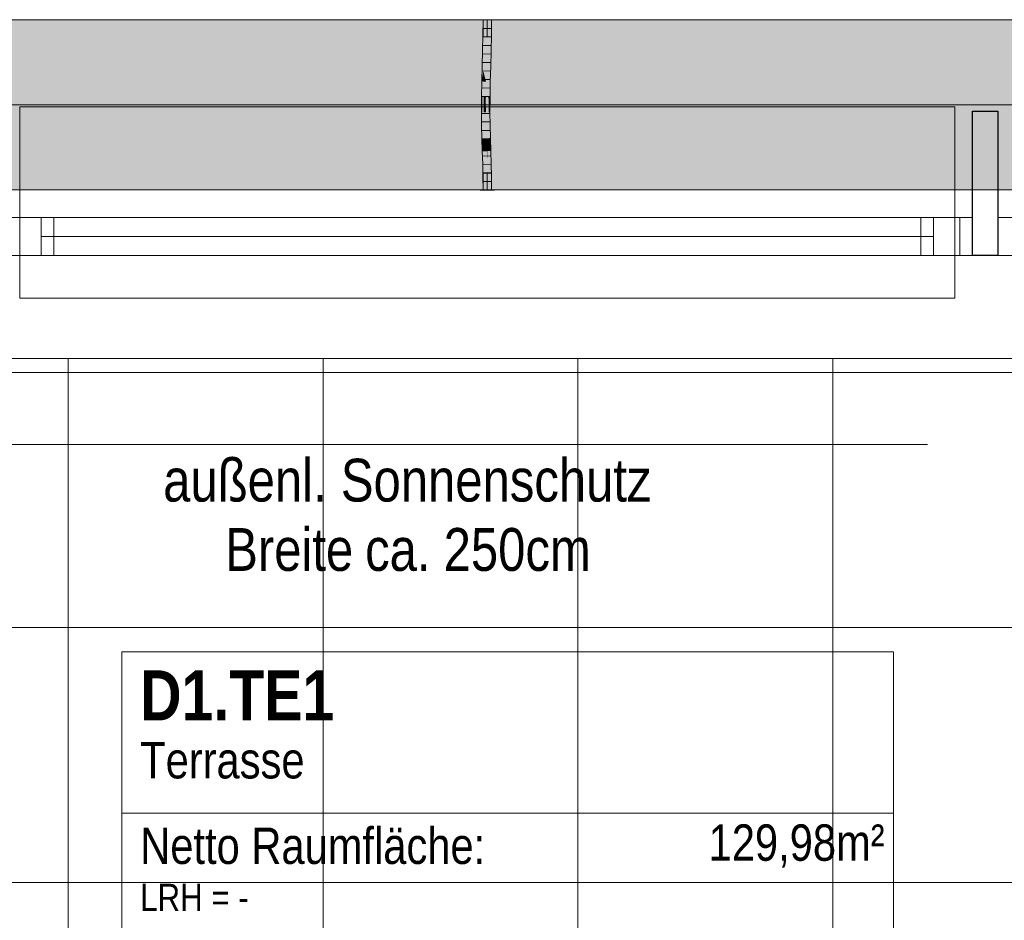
# Model space of a CAD drawing. Extents: x -1920 to 300, y 62 to 656.
# Tile 11 of 60: x -1812 to -1789, y 221 to 243. Entities that reach past the tile are written whole.
import ezdxf
from ezdxf.lldxf.tags import DXFTag

# ---------------------------------------------------------------- set-up
doc = ezdxf.new("R2010")
doc.units = 0
doc.layers.get('0').update_dxf_attribs({"lineweight": 35})
for name, color, linetype, lineweight, true_color in [('30 -33 Aussenwände- 7 Fassade_ Elemente', 7, 'Continuous', 9, 0x00aacc), ('30 -35 Decken- 1 Konstruktion-Träger- Stahlbeton', 7, 'grob-A06G9HJG8I', 13, 0x33aa00), ('70 -72 Beschriftung- 1 Beschriftung allgemein', 7, 'Continuous', 9, 0xff6633), ('70 -75 Raumstempel- 1 Raumstempel', 1, 'Continuous', 50, 0xff0000), ('E_Leerrohr 20', 7, 'Continuous', 13, 0xcc0099), ('E_Leerrohr 20-Shading', 7, 'Continuous', 13, 0xcc0099)]:
    doc.layers.add(name, color=color, linetype=linetype, lineweight=lineweight, true_color=true_color)
doc.layers.add('60- 61 allgemeine Ausstattung- 4 Terrassen', color=7, linetype='Continuous', lineweight=9)
doc.layers.add('70 -71 Achsen- 1 Gebäudeachsen', color=7, linetype='STRICHPUNKT2-A06G9HJF8I', lineweight=18)
doc.layers.add('iwb_Schraffur_Unterzug', color=7, linetype='Continuous', lineweight=5, true_color=0xffffcc, plot=False)
doc.styles.get("Standard").update_dxf_attribs({"font": 'ARIALN.TTF'})
tags = doc.linetypes.add('grob-A06G9HJG8I', pattern=[14, 3, -8, 3]).pattern_tags.tags
tags[8:9] = [DXFTag(74, 4), DXFTag(75, 0), DXFTag(340, '0'), DXFTag(46, 0.0), DXFTag(50, 0.0), DXFTag(44, 0.0), DXFTag(45, 0.0)]
tags[6:7] = [DXFTag(74, 4), DXFTag(75, 0), DXFTag(340, '0'), DXFTag(46, 0.0), DXFTag(50, 0.0), DXFTag(44, 0.0), DXFTag(45, 0.0)]
tags[4:5] = [DXFTag(74, 4), DXFTag(75, 0), DXFTag(340, '0'), DXFTag(46, 0.0), DXFTag(50, 0.0), DXFTag(44, 0.0), DXFTag(45, 0.0)]
tags = doc.linetypes.add('STRICHPUNKT2', pattern=[12.7, 6.35, -3.175, 0, -3.175]).pattern_tags.tags
tags[10:11] = [DXFTag(74, 4), DXFTag(75, 0), DXFTag(340, '0'), DXFTag(46, 0.0), DXFTag(50, 0.0), DXFTag(44, 0.0), DXFTag(45, 0.0)]
tags[8:9] = [DXFTag(74, 4), DXFTag(75, 0), DXFTag(340, '0'), DXFTag(46, 0.0), DXFTag(50, 0.0), DXFTag(44, 0.0), DXFTag(45, 0.0)]
tags[6:7] = [DXFTag(74, 4), DXFTag(75, 0), DXFTag(340, '0'), DXFTag(46, 0.0), DXFTag(50, 0.0), DXFTag(44, 0.0), DXFTag(45, 0.0)]
tags[4:5] = [DXFTag(74, 4), DXFTag(75, 0), DXFTag(340, '0'), DXFTag(46, 0.0), DXFTag(50, 0.0), DXFTag(44, 0.0), DXFTag(45, 0.0)]
tags = doc.linetypes.add('STRICHPUNKT2-A06G9HJF8I', pattern=[12.7, 6.35, -3.175, 0, -3.175]).pattern_tags.tags
tags[10:11] = [DXFTag(74, 4), DXFTag(75, 0), DXFTag(340, '0'), DXFTag(46, 0.0), DXFTag(50, 0.0), DXFTag(44, 0.0), DXFTag(45, 0.0)]
tags[8:9] = [DXFTag(74, 4), DXFTag(75, 0), DXFTag(340, '0'), DXFTag(46, 0.0), DXFTag(50, 0.0), DXFTag(44, 0.0), DXFTag(45, 0.0)]
tags[6:7] = [DXFTag(74, 4), DXFTag(75, 0), DXFTag(340, '0'), DXFTag(46, 0.0), DXFTag(50, 0.0), DXFTag(44, 0.0), DXFTag(45, 0.0)]
tags[4:5] = [DXFTag(74, 4), DXFTag(75, 0), DXFTag(340, '0'), DXFTag(46, 0.0), DXFTag(50, 0.0), DXFTag(44, 0.0), DXFTag(45, 0.0)]

# ---------------------------------------------------------------- blocks, each defined once
blk = doc.blocks.new('Shading-A06G9H438I', base_point=(-1801.194, 241.185))
at = {"layer": 'E_Leerrohr 20-Shading', "color": 223, "true_color": 0xc67fb4}
for points in [[(-1801.335, 242.636), (-1801.364, 242.636), (-1801.338, 242.275), (-1801.367, 242.276)], [(-1801.164, 242.636), (-1801.193, 242.636), (-1801.167, 242.273), (-1801.196, 242.273)], [(-1801.338, 242.275), (-1801.367, 242.276), (-1801.346, 241.913), (-1801.375, 241.914)], [(-1801.345, 241.913), (-1801.338, 242.275), (-1801.346, 241.913)], [(-1801.169, 242.273), (-1801.196, 242.273), (-1801.182, 241.909), (-1801.204, 241.91)], [(-1801.175, 241.909), (-1801.167, 242.273), (-1801.182, 241.909), (-1801.169, 242.273)], [(-1801.346, 241.913), (-1801.375, 241.914), (-1801.358, 241.551), (-1801.385, 241.552)], [(-1801.355, 241.551), (-1801.345, 241.913), (-1801.358, 241.551), (-1801.346, 241.913)], [(-1801.2, 241.91), (-1801.204, 241.91), (-1801.211, 241.547), (-1801.214, 241.547)], [(-1801.199, 241.547), (-1801.182, 241.909), (-1801.211, 241.547), (-1801.2, 241.91)], [(-1801.185, 241.547), (-1801.175, 241.909), (-1801.199, 241.547), (-1801.182, 241.909)], [(-1801.394, 241.189), (-1801.362, 241.414), (-1801.385, 241.552), (-1801.358, 241.551)], [(-1801.358, 241.551), (-1801.362, 241.414), (-1801.356, 241.551), (-1801.359, 241.433)], [(-1801.359, 241.433), (-1801.358, 241.438), (-1801.356, 241.551), (-1801.355, 241.551)], [(-1801.211, 241.547), (-1801.214, 241.547), (-1801.222, 241.185), (-1801.223, 241.185)], [(-1801.215, 241.185), (-1801.199, 241.547), (-1801.222, 241.185), (-1801.211, 241.547)], [(-1801.194, 241.185), (-1801.185, 241.547), (-1801.215, 241.185), (-1801.199, 241.547)], [(-1801.37, 241.189), (-1801.367, 241.254), (-1801.394, 241.189), (-1801.362, 241.414)], [(-1801.365, 241.188), (-1801.358, 241.438), (-1801.37, 241.189)], [(-1801.362, 241.414), (-1801.367, 241.254), (-1801.359, 241.433), (-1801.36, 241.406)], [(-1801.36, 241.406), (-1801.358, 241.438), (-1801.359, 241.433)], [(-1801.37, 241.189), (-1801.394, 241.189), (-1801.381, 240.825), (-1801.401, 240.826)], [(-1801.372, 240.825), (-1801.365, 241.188), (-1801.381, 240.825), (-1801.37, 241.189)], [(-1801.227, 240.824), (-1801.215, 241.185), (-1801.23, 240.824), (-1801.222, 241.185)], [(-1801.222, 241.185), (-1801.223, 241.185), (-1801.23, 240.824)], [(-1801.226, 240.824), (-1801.215, 241.185), (-1801.222, 240.988)], [(-1801.226, 240.824), (-1801.201, 240.823), (-1801.215, 241.185), (-1801.194, 241.185)], [(-1801.382, 240.645), (-1801.381, 240.825), (-1801.402, 240.645), (-1801.401, 240.826)], [(-1801.373, 240.462), (-1801.372, 240.825), (-1801.384, 240.462), (-1801.381, 240.825)], [(-1801.228, 240.642), (-1801.227, 240.824), (-1801.231, 240.642), (-1801.23, 240.824)], [(-1801.228, 240.642), (-1801.202, 240.642), (-1801.226, 240.824), (-1801.201, 240.823)], [(-1801.228, 240.642), (-1801.226, 240.824), (-1801.228, 240.679)], [(-1801.226, 240.824), (-1801.227, 240.824), (-1801.228, 240.679)], [(-1801.227, 240.824), (-1801.226, 240.824), (-1801.222, 240.988)], [(-1801.384, 240.462), (-1801.382, 240.645), (-1801.402, 240.462), (-1801.402, 240.645)], [(-1801.23, 240.462), (-1801.228, 240.642), (-1801.232, 240.462), (-1801.231, 240.642)], [(-1801.23, 240.462), (-1801.203, 240.462), (-1801.228, 240.642), (-1801.202, 240.642)], [(-1801.384, 240.462), (-1801.402, 240.462), (-1801.377, 240.156), (-1801.399, 240.156)], [(-1801.369, 240.157), (-1801.373, 240.462), (-1801.377, 240.156), (-1801.384, 240.462)], [(-1801.23, 240.462), (-1801.232, 240.462), (-1801.223, 240.159), (-1801.228, 240.159)], [(-1801.199, 240.16), (-1801.203, 240.462), (-1801.223, 240.159), (-1801.23, 240.462)], [(-1801.377, 240.156), (-1801.399, 240.156), (-1801.364, 239.852), (-1801.391, 239.851)], [(-1801.362, 239.852), (-1801.369, 240.157), (-1801.364, 239.852), (-1801.377, 240.156)], [(-1801.223, 240.159), (-1801.228, 240.159), (-1801.21, 239.856), (-1801.22, 239.856)], [(-1801.191, 239.856), (-1801.199, 240.16), (-1801.21, 239.856), (-1801.223, 240.159)], [(-1801.391, 239.851), (-1801.38, 239.767), (-1801.364, 239.852), (-1801.36, 239.767)], [(-1801.38, 239.767), (-1801.391, 239.851), (-1801.389, 239.767)], [(-1801.358, 239.732), (-1801.362, 239.852), (-1801.364, 239.852)], [(-1801.218, 239.768), (-1801.206, 239.768), (-1801.22, 239.856), (-1801.21, 239.856)], [(-1801.206, 239.768), (-1801.189, 239.769), (-1801.21, 239.856), (-1801.191, 239.856)], [(-1801.382, 239.546), (-1801.353, 239.547), (-1801.389, 239.767), (-1801.38, 239.767)], [(-1801.38, 239.767), (-1801.353, 239.547), (-1801.36, 239.767), (-1801.358, 239.732)], [(-1801.211, 239.551), (-1801.195, 239.552), (-1801.218, 239.768), (-1801.206, 239.768)], [(-1801.195, 239.552), (-1801.182, 239.552), (-1801.206, 239.768), (-1801.189, 239.769)], [(-1801.353, 239.547), (-1801.382, 239.546), (-1801.344, 239.243), (-1801.373, 239.243)], [(-1801.195, 239.552), (-1801.211, 239.551), (-1801.18, 239.247), (-1801.203, 239.247)], [(-1801.173, 239.248), (-1801.182, 239.552), (-1801.18, 239.247), (-1801.195, 239.552)], [(-1801.344, 239.243), (-1801.373, 239.243), (-1801.338, 238.94), (-1801.367, 238.939)], [(-1801.337, 238.94), (-1801.344, 239.243), (-1801.338, 238.94), (-1801.344, 239.243)], [(-1801.18, 239.247), (-1801.203, 239.247), (-1801.168, 238.942), (-1801.196, 238.942)], [(-1801.167, 238.942), (-1801.173, 239.248), (-1801.168, 238.942), (-1801.18, 239.247)], [(-1801.338, 238.94), (-1801.367, 238.939), (-1801.337, 238.636), (-1801.364, 238.636)], [(-1801.337, 238.636), (-1801.335, 238.636), (-1801.338, 238.94), (-1801.337, 238.94)], [(-1801.335, 238.636), (-1801.335, 238.636), (-1801.337, 238.94)], [(-1801.164, 238.636), (-1801.168, 238.942), (-1801.193, 238.636), (-1801.196, 238.942)], [(-1801.164, 238.636), (-1801.167, 238.942), (-1801.168, 238.942)]]:
    blk.add_solid(points, dxfattribs=at)
at = {"layer": 'E_Leerrohr 20-Shading', "color": 231, "true_color": 0xe17fc9}
for points in [[(-1801.264, 242.636), (-1801.335, 242.636), (-1801.267, 242.274), (-1801.338, 242.275)], [(-1801.264, 242.636), (-1801.267, 242.274), (-1801.265, 242.274)], [(-1801.265, 242.274), (-1801.262, 242.274), (-1801.264, 242.636)], [(-1801.262, 242.274), (-1801.196, 242.273), (-1801.264, 242.636), (-1801.193, 242.636)], [(-1801.315, 242.275), (-1801.338, 242.275), (-1801.314, 241.913), (-1801.345, 241.913)], [(-1801.275, 241.912), (-1801.267, 242.274), (-1801.314, 241.913), (-1801.315, 242.275)], [(-1801.267, 242.274), (-1801.275, 241.912), (-1801.272, 241.912)], [(-1801.272, 241.912), (-1801.267, 241.911), (-1801.267, 242.274), (-1801.265, 242.274)], [(-1801.265, 242.274), (-1801.267, 241.911), (-1801.262, 242.274), (-1801.256, 241.911)], [(-1801.256, 241.911), (-1801.204, 241.91), (-1801.262, 242.274), (-1801.196, 242.273)], [(-1801.314, 241.913), (-1801.345, 241.913), (-1801.313, 241.55), (-1801.355, 241.551)], [(-1801.285, 241.549), (-1801.275, 241.912), (-1801.313, 241.55), (-1801.314, 241.913)], [(-1801.272, 241.912), (-1801.275, 241.912), (-1801.279, 241.549), (-1801.285, 241.549)], [(-1801.279, 241.549), (-1801.27, 241.549), (-1801.272, 241.912), (-1801.267, 241.911)], [(-1801.267, 241.911), (-1801.27, 241.549), (-1801.256, 241.911), (-1801.249, 241.548)], [(-1801.249, 241.548), (-1801.214, 241.547), (-1801.256, 241.911), (-1801.204, 241.91)], [(-1801.358, 241.438), (-1801.313, 241.259), (-1801.355, 241.551), (-1801.313, 241.55)], [(-1801.313, 241.55), (-1801.313, 241.259), (-1801.291, 241.549), (-1801.297, 241.196)], [(-1801.297, 241.196), (-1801.294, 241.187), (-1801.291, 241.549), (-1801.285, 241.549)], [(-1801.284, 241.549), (-1801.285, 241.549), (-1801.292, 241.187), (-1801.294, 241.187)], [(-1801.285, 241.187), (-1801.279, 241.549), (-1801.292, 241.187), (-1801.284, 241.549)], [(-1801.285, 241.187), (-1801.273, 241.186), (-1801.279, 241.549), (-1801.27, 241.549)], [(-1801.27, 241.549), (-1801.273, 241.186), (-1801.249, 241.548), (-1801.243, 241.186)], [(-1801.243, 241.186), (-1801.223, 241.185), (-1801.249, 241.548), (-1801.214, 241.547)], [(-1801.358, 241.438), (-1801.365, 241.188), (-1801.354, 241.188)], [(-1801.354, 241.188), (-1801.312, 241.187), (-1801.358, 241.438), (-1801.313, 241.259)], [(-1801.313, 241.259), (-1801.312, 241.187), (-1801.297, 241.196), (-1801.297, 241.187)], [(-1801.354, 241.188), (-1801.365, 241.188), (-1801.349, 240.825), (-1801.372, 240.825)], [(-1801.349, 240.825), (-1801.31, 240.825), (-1801.354, 241.188), (-1801.312, 241.187)], [(-1801.312, 241.187), (-1801.31, 240.825), (-1801.297, 241.187), (-1801.301, 240.824)], [(-1801.301, 240.824), (-1801.294, 241.187), (-1801.297, 241.187)], [(-1801.292, 241.187), (-1801.294, 241.187), (-1801.299, 240.824), (-1801.301, 240.824)], [(-1801.29, 240.824), (-1801.285, 241.187), (-1801.299, 240.824), (-1801.292, 241.187)], [(-1801.297, 241.187), (-1801.294, 241.187), (-1801.297, 241.196)], [(-1801.29, 240.824), (-1801.275, 240.824), (-1801.285, 241.187), (-1801.273, 241.186)], [(-1801.273, 241.186), (-1801.275, 240.824), (-1801.243, 241.186), (-1801.238, 240.824)], [(-1801.243, 241.186), (-1801.238, 240.824), (-1801.224, 241.185), (-1801.234, 240.824)], [(-1801.234, 240.824), (-1801.23, 240.824), (-1801.224, 241.185), (-1801.223, 241.185)], [(-1801.349, 240.825), (-1801.372, 240.825), (-1801.348, 240.462), (-1801.373, 240.462)], [(-1801.349, 240.825), (-1801.348, 240.644), (-1801.31, 240.825), (-1801.308, 240.644)], [(-1801.31, 240.825), (-1801.308, 240.644), (-1801.301, 240.824), (-1801.302, 240.644)], [(-1801.293, 240.462), (-1801.29, 240.824), (-1801.302, 240.644), (-1801.299, 240.824)], [(-1801.299, 240.824), (-1801.301, 240.824), (-1801.302, 240.644)], [(-1801.293, 240.462), (-1801.275, 240.462), (-1801.29, 240.824), (-1801.275, 240.824)], [(-1801.275, 240.824), (-1801.275, 240.462), (-1801.238, 240.824), (-1801.237, 240.462)], [(-1801.238, 240.824), (-1801.231, 240.642), (-1801.23, 240.824)], [(-1801.238, 240.824), (-1801.237, 240.462), (-1801.231, 240.642), (-1801.235, 240.462)], [(-1801.348, 240.644), (-1801.348, 240.462), (-1801.308, 240.644), (-1801.306, 240.462)], [(-1801.303, 240.644), (-1801.308, 240.644), (-1801.302, 240.462), (-1801.306, 240.462)], [(-1801.302, 240.644), (-1801.303, 240.644), (-1801.302, 240.462)], [(-1801.293, 240.462), (-1801.302, 240.644), (-1801.302, 240.462)], [(-1801.235, 240.462), (-1801.232, 240.462), (-1801.231, 240.642)], [(-1801.348, 240.462), (-1801.373, 240.462), (-1801.35, 240.157), (-1801.369, 240.157)], [(-1801.35, 240.157), (-1801.299, 240.158), (-1801.348, 240.462), (-1801.306, 240.462)], [(-1801.299, 240.158), (-1801.299, 240.158), (-1801.306, 240.462), (-1801.302, 240.462)], [(-1801.293, 240.462), (-1801.302, 240.462), (-1801.292, 240.158), (-1801.299, 240.158)], [(-1801.292, 240.158), (-1801.274, 240.158), (-1801.293, 240.462), (-1801.275, 240.462)], [(-1801.238, 240.462), (-1801.275, 240.462), (-1801.246, 240.159), (-1801.274, 240.158)], [(-1801.244, 240.159), (-1801.237, 240.462), (-1801.246, 240.159), (-1801.238, 240.462)], [(-1801.237, 240.462), (-1801.244, 240.159), (-1801.237, 240.394)], [(-1801.244, 240.159), (-1801.24, 240.159), (-1801.237, 240.394)], [(-1801.237, 240.462), (-1801.24, 240.159), (-1801.232, 240.462), (-1801.234, 240.159)], [(-1801.234, 240.159), (-1801.228, 240.159), (-1801.232, 240.462)], [(-1801.35, 240.157), (-1801.369, 240.157), (-1801.356, 239.852), (-1801.362, 239.852)], [(-1801.291, 239.854), (-1801.299, 240.158), (-1801.356, 239.852), (-1801.35, 240.157)], [(-1801.292, 240.158), (-1801.299, 240.158), (-1801.289, 239.854), (-1801.291, 239.854)], [(-1801.289, 239.854), (-1801.272, 239.854), (-1801.292, 240.158), (-1801.274, 240.158)], [(-1801.244, 240.159), (-1801.274, 240.158), (-1801.253, 239.855), (-1801.272, 239.854)], [(-1801.24, 240.159), (-1801.244, 240.159), (-1801.245, 239.855), (-1801.253, 239.855)], [(-1801.24, 240.159), (-1801.245, 239.855), (-1801.234, 240.159), (-1801.237, 239.855)], [(-1801.234, 240.159), (-1801.237, 239.855), (-1801.228, 240.159), (-1801.225, 239.855)], [(-1801.225, 239.855), (-1801.22, 239.856), (-1801.228, 240.159)], [(-1801.356, 239.852), (-1801.362, 239.852), (-1801.358, 239.732)], [(-1801.289, 239.768), (-1801.291, 239.854), (-1801.358, 239.767), (-1801.356, 239.852)], [(-1801.289, 239.854), (-1801.291, 239.854), (-1801.289, 239.768)], [(-1801.289, 239.768), (-1801.271, 239.718), (-1801.289, 239.854), (-1801.272, 239.854)], [(-1801.253, 239.855), (-1801.272, 239.854), (-1801.254, 239.826)], [(-1801.254, 239.826), (-1801.272, 239.854), (-1801.259, 239.684), (-1801.271, 239.718)], [(-1801.246, 239.812), (-1801.245, 239.855), (-1801.254, 239.826), (-1801.253, 239.855)], [(-1801.237, 239.855), (-1801.245, 239.855), (-1801.238, 239.8), (-1801.246, 239.812)], [(-1801.238, 239.8), (-1801.224, 239.778), (-1801.237, 239.855), (-1801.225, 239.855)], [(-1801.224, 239.778), (-1801.218, 239.768), (-1801.225, 239.855), (-1801.22, 239.856)], [(-1801.358, 239.732), (-1801.282, 239.549), (-1801.358, 239.767), (-1801.289, 239.768)], [(-1801.282, 239.549), (-1801.358, 239.732), (-1801.353, 239.547)], [(-1801.282, 239.549), (-1801.269, 239.55), (-1801.289, 239.768), (-1801.271, 239.718)], [(-1801.259, 239.684), (-1801.271, 239.718), (-1801.263, 239.55), (-1801.269, 239.55)], [(-1801.251, 239.55), (-1801.249, 239.657), (-1801.263, 239.55), (-1801.259, 239.684)], [(-1801.249, 239.657), (-1801.246, 239.812), (-1801.259, 239.684), (-1801.254, 239.826)], [(-1801.24, 239.631), (-1801.249, 239.657), (-1801.241, 239.551), (-1801.251, 239.55)], [(-1801.238, 239.8), (-1801.246, 239.812), (-1801.24, 239.631), (-1801.249, 239.657)], [(-1801.221, 239.551), (-1801.221, 239.578), (-1801.241, 239.551), (-1801.24, 239.631)], [(-1801.24, 239.631), (-1801.222, 239.581), (-1801.238, 239.8), (-1801.224, 239.778)], [(-1801.222, 239.581), (-1801.221, 239.578), (-1801.224, 239.778), (-1801.218, 239.768)], [(-1801.221, 239.578), (-1801.211, 239.551), (-1801.218, 239.768)], [(-1801.282, 239.549), (-1801.353, 239.547), (-1801.273, 239.245), (-1801.344, 239.243)], [(-1801.269, 239.55), (-1801.282, 239.549), (-1801.267, 239.245), (-1801.273, 239.245)], [(-1801.263, 239.55), (-1801.269, 239.55), (-1801.268, 239.394)], [(-1801.251, 239.55), (-1801.263, 239.55), (-1801.267, 239.245), (-1801.268, 239.394)], [(-1801.251, 239.55), (-1801.267, 239.245), (-1801.257, 239.245)], [(-1801.251, 239.55), (-1801.257, 239.245), (-1801.241, 239.551), (-1801.244, 239.246)], [(-1801.244, 239.246), (-1801.226, 239.246), (-1801.241, 239.551), (-1801.221, 239.551)], [(-1801.226, 239.246), (-1801.203, 239.247), (-1801.221, 239.551), (-1801.211, 239.551)], [(-1801.221, 239.551), (-1801.211, 239.551), (-1801.221, 239.578)], [(-1801.273, 239.245), (-1801.344, 239.243), (-1801.267, 238.941), (-1801.337, 238.94)], [(-1801.265, 238.941), (-1801.267, 239.245), (-1801.265, 238.941), (-1801.273, 239.245)], [(-1801.273, 239.245), (-1801.273, 239.245), (-1801.265, 238.941), (-1801.267, 238.941)], [(-1801.267, 239.245), (-1801.265, 238.941), (-1801.257, 239.245), (-1801.262, 238.941)], [(-1801.257, 239.245), (-1801.262, 238.941), (-1801.244, 239.246), (-1801.247, 238.941)], [(-1801.247, 238.941), (-1801.231, 238.941), (-1801.244, 239.246), (-1801.226, 239.246)], [(-1801.231, 238.941), (-1801.196, 238.942), (-1801.226, 239.246), (-1801.203, 239.247)], [(-1801.267, 238.941), (-1801.337, 238.94), (-1801.264, 238.636), (-1801.335, 238.636)], [(-1801.265, 238.941), (-1801.267, 238.941), (-1801.264, 238.636)], [(-1801.265, 238.941), (-1801.264, 238.636), (-1801.262, 238.941)], [(-1801.264, 238.636), (-1801.235, 238.636), (-1801.262, 238.941), (-1801.231, 238.941)], [(-1801.235, 238.636), (-1801.193, 238.636), (-1801.231, 238.941), (-1801.196, 238.942)]]:
    blk.add_solid(points, dxfattribs=at)
blk = doc.blocks.new('Shading-A06G9H458I', base_point=(-1801.217, 239.03))
at = {"layer": 'E_Leerrohr 20-Shading', "color": 213, "true_color": 0xd67fc0}
for points in [[(-1801.264, 239.03), (-1801.364, 239.03), (-1801.264, 238.636), (-1801.364, 238.636)], [(-1801.217, 239.03), (-1801.264, 239.03), (-1801.223, 238.636), (-1801.264, 238.636)], [(-1801.164, 238.636), (-1801.164, 239.03), (-1801.223, 238.636), (-1801.217, 239.03)], [(-1801.264, 238.636), (-1801.429, 238.636), (-1801.264, 238.63), (-1801.429, 238.63)], [(-1801.099, 238.636), (-1801.264, 238.636), (-1801.099, 238.63), (-1801.264, 238.63)]]:
    blk.add_solid(points, dxfattribs=at)
blk = doc.blocks.new('Shading-A06G9H478I', base_point=(-1801.264, 242.636))
at = {"layer": 'E_Leerrohr 20-Shading', "color": 213, "true_color": 0xd67fc0}
for points in [[(-1801.429, 242.636), (-1801.264, 242.636), (-1801.429, 242.642), (-1801.264, 242.642)], [(-1801.364, 242.242), (-1801.264, 242.242), (-1801.364, 242.636), (-1801.264, 242.636)], [(-1801.264, 242.636), (-1801.099, 242.636), (-1801.264, 242.642), (-1801.099, 242.642)], [(-1801.264, 242.636), (-1801.264, 242.242), (-1801.164, 242.636), (-1801.17, 242.242)], [(-1801.17, 242.242), (-1801.164, 242.242), (-1801.164, 242.636)]]:
    blk.add_solid(points, dxfattribs=at)
blk = doc.blocks.new('Referenz-A06G9HJH8I', base_point=(-1905.787, 86.892))
at = {"layer": '30 -33 Aussenwände- 7 Fassade_ Elemente', "color": 0}
for p, q in [((-1812.264, 240.592), (-1812.264, 237.992)), ((-1790.264, 240.592), (-1812.264, 240.592)), ((-1790.264, 237.992), (-1790.264, 240.592)), ((-1812.264, 237.992), (-1812.264, 237.092)), ((-1811.464, 237.992), (-1812.264, 237.992)), ((-1811.464, 237.992), (-1791.064, 237.992)), ((-1811.464, 237.092), (-1811.464, 237.992)), ((-1791.064, 237.992), (-1791.064, 237.092)), ((-1791.064, 237.992), (-1790.264, 237.992)), ((-1790.264, 237.992), (-1790.264, 237.092)), ((-1811.464, 237.542), (-1791.064, 237.542)), ((-1812.264, 236.092), (-1812.264, 237.092)), ((-1812.264, 237.092), (-1811.464, 237.092)), ((-1791.064, 237.092), (-1811.464, 237.092)), ((-1790.264, 237.092), (-1791.064, 237.092)), ((-1790.264, 237.092), (-1790.264, 236.092)), ((-1790.264, 236.092), (-1812.264, 236.092))]:
    blk.add_line(p, q, dxfattribs=at)
at = {"layer": '30 -33 Aussenwände- 7 Fassade_ Elemente', "color": 0, "linetype": 'Continuous', "lineweight": -2, "ltscale": 0.25}
for p, q in [((-1789.847, 237.092), (-1789.847, 240.492)), ((-1789.847, 240.492), (-1789.247, 240.492)), ((-1789.247, 240.492), (-1789.247, 237.092)), ((-1789.247, 237.092), (-1789.847, 237.092))]:
    blk.add_line(p, q, dxfattribs=at)
at = {"layer": '30 -33 Aussenwände- 7 Fassade_ Elemente', "color": 0, "linetype": 'Continuous', "lineweight": 18, "ltscale": 0.18}
for p, q in [((-1812.681, 237.992), (-1811.764, 237.992)), ((-1811.764, 237.992), (-1811.764, 237.092)), ((-1790.764, 237.992), (-1789.847, 237.992)), ((-1790.764, 237.092), (-1790.764, 237.992)), ((-1789.847, 237.992), (-1789.847, 237.092)), ((-1789.247, 237.092), (-1789.247, 237.992)), ((-1789.247, 237.992), (-1788.331, 237.992)), ((-1790.764, 237.542), (-1811.764, 237.542)), ((-1811.764, 237.092), (-1812.681, 237.092)), ((-1789.847, 237.092), (-1790.764, 237.092)), ((-1788.331, 237.092), (-1789.247, 237.092))]:
    blk.add_line(p, q, dxfattribs=at)
at = {"layer": '30 -33 Aussenwände- 7 Fassade_ Elemente', "color": 0, "linetype": 'Continuous', "ltscale": 0.13}
for p, q in [((-1812.381, 237.992), (-1790.147, 237.992)), ((-1790.147, 237.992), (-1790.147, 237.092)), ((-1790.147, 237.092), (-1812.381, 237.092))]:
    blk.add_line(p, q, dxfattribs=at)
at = {"layer": '30 -33 Aussenwände- 7 Fassade_ Elemente', "color": 0, "linetype": 'grob-A06G9HJG8I', "ltscale": 0.13}
blk.add_line((-1815.331, 234.672), (-1740.331, 234.672), dxfattribs=at)
at = {"layer": '30 -35 Decken- 1 Konstruktion-Träger- Stahlbeton', "color": 0}
for p, q in [((-1813.831, 242.642), (-1665.831, 242.642)), ((-1813.831, 238.642), (-1665.831, 238.642))]:
    blk.add_line(p, q, dxfattribs=at)
at = {"layer": '60- 61 allgemeine Ausstattung- 4 Terrassen', "color": 0}
for p, q in [((-1811.131, 155.442), (-1811.131, 234.672)), ((-1805.131, 155.442), (-1805.131, 234.672)), ((-1799.131, 155.442), (-1799.131, 234.672)), ((-1793.131, 155.442), (-1793.131, 234.672)), ((-1818.531, 234.342), (-1698.403, 234.342)), ((-1818.531, 228.342), (-1698.403, 228.342)), ((-1818.531, 222.342), (-1698.403, 222.342))]:
    blk.add_line(p, q, dxfattribs=at)
at = {"layer": '70 -71 Achsen- 1 Gebäudeachsen', "color": 0, "linetype": 'STRICHPUNKT2-A06G9HJF8I', "ltscale": 0.18}
blk.add_line((-1858.301, 240.642), (-23.361, 240.642), dxfattribs=at)
at = {"layer": '70 -72 Beschriftung- 1 Beschriftung allgemein', "color": 0, "linetype": 'Continuous', "ltscale": 0.13}
blk.add_line((-1790.903, 232.652), (-1814.403, 232.652), dxfattribs=at)
at = {"layer": '70 -75 Raumstempel- 1 Raumstempel', "color": 0, "lineweight": 9}
for p, q in [((-1809.867, 227.773), (-1809.867, 214.703)), ((-1791.705, 227.773), (-1809.867, 227.773)), ((-1791.705, 214.703), (-1791.705, 227.773)), ((-1791.705, 223.975), (-1809.867, 223.975))]:
    blk.add_line(p, q, dxfattribs=at)
at = {"layer": '70 -72 Beschriftung- 1 Beschriftung allgemein', "color": 0, "linetype": 'Continuous', "ltscale": 0.13, "char_height": 1.00689, "attachment_point": 1}
for s, insert in [('{\\fArial Narrow;außenl.}', (-1808.892, 232.313)), ('{\\fArial Narrow;Sonnenschutz}', (-1804.711, 232.313)), ('{\\fArial Narrow;Breite}', (-1807.433, 230.682)), ('{\\fArial Narrow;250cm}', (-1802.292, 230.682)), ('{\\fArial Narrow;ca.}', (-1804.14, 230.682))]:
    blk.add_mtext(s, dxfattribs=dict(at, insert=insert))
at = {"layer": '70 -75 Raumstempel- 1 Raumstempel', "color": 0, "linetype": 'Continuous', "ltscale": 0.5, "attachment_point": 1, "rotation": 0}
for s, insert, char_height in [('{\\fArial Narrow|b1|i0;D1.TE1}', (-1809.433, 227.335), 1.1768), ('{\\fArial Narrow;Terrasse}', (-1809.433, 225.648), 0.85585), ('{\\fArial Narrow;129,98m²}', (-1796.056, 223.711), 0.85585), ('{\\fArial Narrow;Netto Raumfläche:}', (-1809.433, 223.636), 0.85585), ('{\\fArial Narrow;LRH = -}', (-1809.433, 222.313), 0.64189)]:
    blk.add_mtext(s, dxfattribs=dict(at, insert=insert, char_height=char_height))
blk = doc.blocks.new('Referenz-A06G9HJJ8I', base_point=(-1817.831, 154.592))
at = {"layer": 'iwb_Schraffur_Unterzug', "linetype": 'Continuous', "ltscale": 0.13}
blk.add_hatch(color=256, dxfattribs=at).paths.add_polyline_path([(-1813.831, 240.642), (-1813.831, 242.642), (-1665.831, 242.642), (-1665.831, 238.642), (-1813.831, 238.642)])
blk = doc.blocks.new('Flexrohr-A06G9IET8I', base_point=(-1801.402, 238.636))
at = {"color": 0, "linetype": 'ByBlock', "lineweight": -2, "ltscale": 0.13}
for p, q in [((-1801.364, 242.636), (-1801.367, 242.276)), ((-1801.364, 242.636), (-1801.164, 242.636)), ((-1801.164, 242.636), (-1801.167, 242.273)), ((-1801.36, 242.437), (-1801.172, 242.436)), ((-1801.367, 242.276), (-1801.375, 241.914)), ((-1801.362, 242.238), (-1801.174, 242.235)), ((-1801.167, 242.273), (-1801.175, 241.909)), ((-1801.366, 242.039), (-1801.178, 242.035)), ((-1801.375, 241.914), (-1801.385, 241.552)), ((-1801.371, 241.839), (-1801.183, 241.834)), ((-1801.175, 241.909), (-1801.185, 241.547)), ((-1801.385, 241.552), (-1801.394, 241.189)), ((-1801.376, 241.639), (-1801.188, 241.634)), ((-1801.185, 241.547), (-1801.194, 241.185)), ((-1801.387, 241.239), (-1801.199, 241.235)), ((-1801.382, 241.439), (-1801.194, 241.434)), ((-1801.394, 241.189), (-1801.401, 240.826)), ((-1801.391, 241.039), (-1801.203, 241.035)), ((-1801.194, 241.185), (-1801.201, 240.823)), ((-1801.401, 240.826), (-1801.402, 240.462)), ((-1801.395, 240.838), (-1801.207, 240.836)), ((-1801.201, 240.823), (-1801.202, 240.462)), ((-1801.396, 240.637), (-1801.208, 240.637)), ((-1801.402, 240.462), (-1801.399, 240.156)), ((-1801.396, 240.436), (-1801.208, 240.437)), ((-1801.202, 240.462), (-1801.199, 240.16)), ((-1801.399, 240.156), (-1801.391, 239.851)), ((-1801.394, 240.236), (-1801.206, 240.238)), ((-1801.199, 240.16), (-1801.191, 239.856)), ((-1801.391, 239.851), (-1801.382, 239.546)), ((-1801.39, 240.035), (-1801.202, 240.039)), ((-1801.385, 239.834), (-1801.197, 239.84)), ((-1801.191, 239.856), (-1801.182, 239.552)), ((-1801.379, 239.634), (-1801.191, 239.64)), ((-1801.382, 239.546), (-1801.373, 239.243)), ((-1801.373, 239.435), (-1801.185, 239.44)), ((-1801.182, 239.552), (-1801.173, 239.248)), ((-1801.373, 239.243), (-1801.367, 238.939)), ((-1801.367, 239.235), (-1801.179, 239.24)), ((-1801.173, 239.248), (-1801.167, 238.942)), ((-1801.367, 238.939), (-1801.364, 238.636)), ((-1801.363, 239.036), (-1801.175, 239.039)), ((-1801.167, 238.942), (-1801.164, 238.636)), ((-1801.36, 238.836), (-1801.172, 238.838)), ((-1801.364, 238.636), (-1801.164, 238.636)), ((-1801.358, 238.637), (-1801.17, 238.637))]:
    blk.add_line(p, q, dxfattribs=at)
blk = doc.blocks.new('Enddeckel-A06G9IEX8I', base_point=(-1801.429, 238.63))
at = {"color": 0, "linetype": 'ByBlock', "lineweight": -2, "ltscale": 0.13}
for p, q in [((-1801.364, 239.03), (-1801.364, 238.636)), ((-1801.305, 239.03), (-1801.364, 239.03)), ((-1801.223, 239.03), (-1801.305, 239.03)), ((-1801.164, 239.03), (-1801.223, 239.03)), ((-1801.164, 238.636), (-1801.164, 239.03)), ((-1801.429, 238.636), (-1801.429, 238.63)), ((-1801.332, 238.636), (-1801.429, 238.636)), ((-1801.332, 238.63), (-1801.429, 238.63)), ((-1801.305, 238.636), (-1801.364, 238.636)), ((-1801.196, 238.636), (-1801.332, 238.636)), ((-1801.196, 238.63), (-1801.332, 238.63)), ((-1801.223, 238.636), (-1801.305, 238.636)), ((-1801.164, 238.636), (-1801.223, 238.636)), ((-1801.099, 238.636), (-1801.196, 238.636)), ((-1801.099, 238.63), (-1801.196, 238.63)), ((-1801.099, 238.63), (-1801.099, 238.636))]:
    blk.add_line(p, q, dxfattribs=at)
at = {"color": 0, "linetype": 'STRICHPUNKT2', "lineweight": 5, "ltscale": 0.13}
blk.add_line((-1801.264, 238.636), (-1801.264, 239.03), dxfattribs=at)
blk = doc.blocks.new('Enddeckel-A06G9IEZ8I', base_point=(-1801.429, 242.242))
at = {"color": 0, "linetype": 'ByBlock', "lineweight": -2, "ltscale": 0.13}
for p, q in [((-1801.429, 242.642), (-1801.429, 242.636)), ((-1801.429, 242.642), (-1801.332, 242.642)), ((-1801.429, 242.636), (-1801.332, 242.636)), ((-1801.364, 242.636), (-1801.364, 242.242)), ((-1801.364, 242.636), (-1801.305, 242.636)), ((-1801.332, 242.642), (-1801.196, 242.642)), ((-1801.332, 242.636), (-1801.196, 242.636)), ((-1801.305, 242.636), (-1801.223, 242.636)), ((-1801.223, 242.636), (-1801.164, 242.636)), ((-1801.196, 242.642), (-1801.099, 242.642)), ((-1801.196, 242.636), (-1801.099, 242.636)), ((-1801.164, 242.242), (-1801.164, 242.636)), ((-1801.099, 242.636), (-1801.099, 242.642)), ((-1801.364, 242.242), (-1801.305, 242.242)), ((-1801.305, 242.242), (-1801.223, 242.242)), ((-1801.223, 242.242), (-1801.164, 242.242))]:
    blk.add_line(p, q, dxfattribs=at)
at = {"color": 0, "linetype": 'STRICHPUNKT2', "lineweight": 5, "ltscale": 0.13}
blk.add_line((-1801.264, 242.636), (-1801.264, 242.242), dxfattribs=at)

msp = doc.modelspace()

# ---------------------------------------------------------------- block references
at = {"color": 8, "lineweight": 25, "ltscale": 0.25, "true_color": 0x808080}
for name, p in [('Referenz-A06G9HJH8I', (-1905.787, 86.892)), ('Referenz-A06G9HJJ8I', (-1817.831, 154.592))]:
    msp.add_blockref(name, p, dxfattribs=at)
at = {"layer": 'E_Leerrohr 20'}
for name, p in [('Shading-A06G9H478I', (-1801.264, 242.636)), ('Shading-A06G9H438I', (-1801.194, 241.185)), ('Shading-A06G9H458I', (-1801.217, 239.03))]:
    msp.add_blockref(name, p, dxfattribs=at)
at = {"layer": 'E_Leerrohr 20', "ltscale": 0.13}
for name, p in [('Enddeckel-A06G9IEZ8I', (-1801.429, 242.242)), ('Flexrohr-A06G9IET8I', (-1801.402, 238.636)), ('Enddeckel-A06G9IEX8I', (-1801.429, 238.63))]:
    msp.add_blockref(name, p, dxfattribs=at)

doc.saveas('drawing.dxf')
